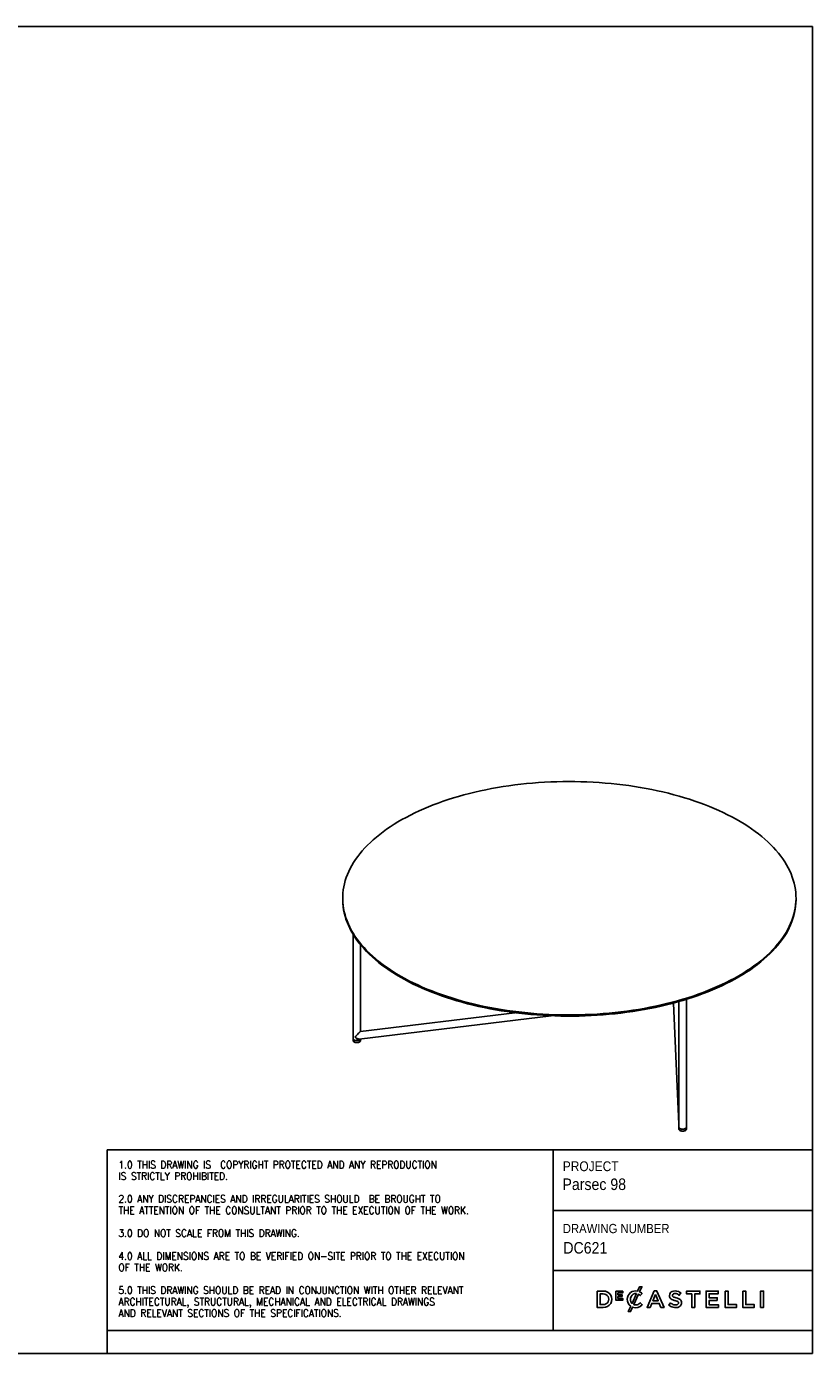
# Model space of a CAD drawing. Header units: millimetres. Extents: x 50 to 4150, y 50 to 2920.
# Tile 2 of 2: x 2451 to 4150, y 50 to 2920. Entities that reach past the tile are written whole.
import ezdxf

# ---------------------------------------------------------------- set-up
doc = ezdxf.new("R2010")
doc.units = ezdxf.units.MM
doc.header["$LTSCALE"] = 10
doc.linetypes.add('SLD-Solido', pattern=[0])
for name, color, linetype in [('CAMPITURE', 9, 'SLD-Solido'), ('NOTE', 3, 'SLD-Solido'), ('SCHIZZI', 9, 'Continuous')]:
    doc.layers.add(name, color=color, linetype=linetype)
doc.styles.add('SLDTEXTSTYLE0', font='GOTHIC.TTF', dxfattribs={"width": 0.913})
doc.styles.add('SLDTEXTSTYLE1', font='romans__.ttf', dxfattribs={"width": 0.893})

msp = doc.modelspace()

# ---------------------------------------------------------------- hatches: boundary and pattern name
at = {"layer": 'CAMPITURE', "true_color": 0xe1a900}
h = msp.add_hatch(dxfattribs=at)
h.set_pattern_fill('ANSI32', color=42, scale=10, angle=3e-322, style=0)
edge = h.paths.add_edge_path(flags=0)
edge.add_ellipse((2769.68, 1048.95), major_axis=(0, -7.01), ratio=0.9267409, start_angle=-22.29832, end_angle=201.8366, ccw=False)
edge.add_line((2767.22, 1042.46), (2766.65, 1040.96))
edge.add_ellipse((2769.68, 1048.95), major_axis=(0, -8.63), ratio=0.9267409, start_angle=337.70168, end_angle=561.83793)
edge.add_line((2766.71, 1056.96), (2767.27, 1055.46))

# ---------------------------------------------------------------- linework, layer by layer
for p, q in [((3134.47, 1034.58), (3134.47, 1032.01)), ((4114.47, 1032.01), (4114.47, 1034.58)), ((3156.8, 956.69), (3156.8, 730.71)), ((3172.8, 746.59), (3172.8, 934.16)), ((3849.89, 807.94), (3861.46, 545.88)), ((3861.46, 811.12), (3861.46, 546.44)), ((3877.46, 539.2), (3877.46, 815.88)), ((3169.82, 730.11), (3585.37, 780.45)), ((3506.72, 787.04), (3172.78, 746.59)), ((3172.58, 746.46), (3172.8, 746.56)), ((3156.8, 730.71), (3156.8, 726.42)), ((3172.8, 726.42), (3172.8, 730.47)), ((3861.51, 545.88), (3861.46, 545.9)), ((3861.46, 545.88), (3861.46, 539.2)), ((3861.46, 539.2), (3861.46, 534.91)), ((3877.46, 534.91), (3877.46, 539.2))]:
    msp.add_line(p, q)
at = {"flags": 128}
for points in [[(4057.83, 916.8), (4063.79, 922.81), (4069.44, 928.9), (4074.76, 935.07), (4079.77, 941.3), (4084.45, 947.61), (4088.8, 953.97), (4092.82, 960.39), (4096.5, 966.87), (4099.85, 973.39), (4102.85, 979.96), (4105.52, 986.56), (4107.84, 993.2), (4109.81, 999.87), (4111.44, 1006.57), (4112.72, 1013.29), (4113.65, 1020.02), (4114.23, 1026.76), (4114.46, 1033.5), (4114.35, 1040.25), (4113.88, 1046.99), (4113.06, 1053.73), (4111.89, 1060.45), (4110.37, 1067.15), (4108.51, 1073.83), (4106.3, 1080.48), (4103.74, 1087.1), (4100.85, 1093.68), (4097.61, 1100.21), (4094.03, 1106.71), (4090.12, 1113.15), (4085.88, 1119.53), (4081.3, 1125.85), (4076.4, 1132.11), (4071.18, 1138.3), (4065.64, 1144.41), (4059.78, 1150.45), (4053.61, 1156.4), (4047.13, 1162.26), (4040.35, 1168.04), (4033.28, 1173.72), (4025.91, 1179.3), (4018.26, 1184.77), (4010.32, 1190.14), (4002.11, 1195.4), (3993.62, 1200.54), (3984.88, 1205.56), (3975.87, 1210.46), (3966.62, 1215.24), (3957.12, 1219.89), (3947.38, 1224.4), (3937.42, 1228.78), (3927.22, 1233.02), (3916.82, 1237.12), (3906.2, 1241.07), (3895.38, 1244.87), (3884.37, 1248.53), (3873.17, 1252.03), (3861.79, 1255.38), (3850.25, 1258.57), (3838.54, 1261.59), (3826.68, 1264.46), (3814.68, 1267.16), (3802.54, 1269.7), (3790.27, 1272.07), (3777.88, 1274.26), (3765.39, 1276.29), (3752.79, 1278.15), (3740.1, 1279.82), (3727.33, 1281.33), (3714.49, 1282.66), (3701.58, 1283.81), (3688.61, 1284.78), (3675.61, 1285.57), (3662.56, 1286.19), (3649.49, 1286.62), (3636.39, 1286.88), (3623.29, 1286.95), (3610.19, 1286.85), (3597.11, 1286.56), (3584.04, 1286.09), (3571, 1285.45), (3557.99, 1284.62), (3545.04, 1283.61), (3532.14, 1282.43), (3519.31, 1281.07), (3506.55, 1279.54), (3493.88, 1277.83), (3481.3, 1275.94), (3468.82, 1273.88), (3456.46, 1271.65), (3444.21, 1269.26), (3432.1, 1266.69), (3420.12, 1263.96), (3408.29, 1261.06), (3396.61, 1258.01), (3385.09, 1254.79), (3373.75, 1251.41), (3362.58, 1247.88), (3351.6, 1244.2), (3340.82, 1240.37), (3330.24, 1236.39), (3319.87, 1232.27), (3309.72, 1228), (3299.79, 1223.6), (3290.1, 1219.06), (3280.64, 1214.39), (3271.43, 1209.59), (3262.47, 1204.67), (3253.77, 1199.62), (3245.34, 1194.46), (3237.18, 1189.18), (3229.29, 1183.8), (3221.69, 1178.3), (3214.37, 1172.7), (3207.35, 1167.01), (3200.62, 1161.22), (3194.2, 1155.34), (3188.09, 1149.37), (3182.28, 1143.32), (3176.8, 1137.19), (3171.63, 1130.99), (3166.79, 1124.72), (3162.27, 1118.39), (3158.09, 1111.99), (3154.24, 1105.54), (3150.72, 1099.05), (3147.55, 1092.5), (3144.71, 1085.91), (3142.22, 1079.29), (3140.07, 1072.63), (3138.27, 1065.95), (3136.81, 1059.24), (3135.71, 1052.52), (3134.95, 1045.78), (3134.55, 1039.04), (3134.49, 1032.29), (3134.78, 1025.55), (3135.43, 1018.81), (3136.42, 1012.08), (3137.76, 1005.37), (3139.45, 998.68), (3141.49, 992.01), (3143.87, 985.38), (3146.6, 978.78), (3149.67, 972.22), (3153.07, 965.7), (3156.82, 959.24), (3160.9, 952.82), (3165.31, 946.47), (3170.04, 940.18), (3175.11, 933.96), (3180.49, 927.8), (3186.19, 921.73), (3192.21, 915.74), (3198.53, 909.83), (3205.16, 904.01), (3212.09, 898.28), (3219.31, 892.65), (3226.82, 887.12), (3234.62, 881.7), (3242.69, 876.39), (3251.04, 871.19), (3259.65, 866.1), (3268.53, 861.14), (3277.66, 856.3), (3287.04, 851.59), (3296.66, 847.01), (3306.51, 842.56), (3316.59, 838.25), (3326.89, 834.08), (3337.41, 830.06), (3348.13, 826.18), (3359.04, 822.45), (3370.15, 818.87), (3381.44, 815.44), (3392.9, 812.18), (3404.52, 809.07), (3416.31, 806.12), (3428.24, 803.34), (3440.32, 800.72), (3452.52, 798.26), (3464.85, 795.98), (3477.29, 793.87), (3489.84, 791.93), (3502.48, 790.16), (3515.21, 788.57), (3528.02, 787.15), (3540.9, 785.91), (3553.84, 784.85), (3566.82, 783.97), (3579.85, 783.26), (3592.91, 782.74), (3606, 782.39), (3619.09, 782.23), (3632.2, 782.25), (3645.29, 782.44), (3658.37, 782.82), (3671.43, 783.38), (3684.45, 784.11), (3697.43, 785.03), (3710.36, 786.12), (3723.22, 787.39), (3736.02, 788.84), (3748.73, 790.47), (3761.36, 792.26), (3773.89, 794.24), (3786.31, 796.38), (3798.62, 798.69), (3810.8, 801.17), (3822.85, 803.82), (3834.76, 806.64), (3846.51, 809.61), (3858.11, 812.75), (3869.54, 816.05), (3880.8, 819.5), (3891.87, 823.11), (3902.75, 826.86), (3913.43, 830.77), (3923.91, 834.82), (3934.17, 839.02), (3944.21, 843.35), (3954.02, 847.82), (3963.6, 852.43), (3972.94, 857.16), (3982.02, 862.02), (3990.85, 867.01), (3999.42, 872.11), (4007.72, 877.33), (4015.74, 882.66), (4023.49, 888.11), (4030.95, 893.65), (4038.12, 899.3), (4044.99, 905.04), (4051.57, 910.88), (4057.83, 916.8)], [(3134.47, 1032.01), (3134.49, 1029.72), (3134.78, 1022.97), (3135.43, 1016.24), (3136.42, 1009.51), (3137.76, 1002.8), (3139.45, 996.1), (3141.49, 989.44), (3143.87, 982.8), (3146.6, 976.2), (3149.67, 969.64), (3153.07, 963.13), (3156.82, 956.66), (3160.9, 950.25), (3165.31, 943.9), (3170.04, 937.61), (3175.11, 931.38), (3180.49, 925.23), (3186.19, 919.16), (3192.21, 913.16), (3198.53, 907.25), (3205.16, 901.43), (3212.09, 895.71), (3219.31, 890.08), (3226.82, 884.55), (3234.62, 879.13), (3242.69, 873.81), (3251.04, 868.61), (3259.65, 863.53), (3268.53, 858.57), (3277.66, 853.73), (3287.04, 849.02), (3296.66, 844.44), (3306.51, 839.99), (3316.59, 835.68), (3326.89, 831.51), (3337.41, 827.49), (3348.13, 823.61), (3359.04, 819.88), (3370.15, 816.3), (3381.44, 812.87), (3392.9, 809.61), (3404.52, 806.5), (3416.31, 803.55), (3428.24, 800.76), (3440.32, 798.14), (3452.52, 795.69), (3464.85, 793.41), (3477.29, 791.3), (3489.84, 789.36), (3502.48, 787.59), (3515.21, 786), (3528.02, 784.58), (3540.9, 783.34), (3553.84, 782.28), (3566.82, 781.4), (3579.85, 780.69), (3592.91, 780.17), (3606, 779.82), (3619.09, 779.66), (3632.2, 779.68), (3645.29, 779.87), (3658.37, 780.25), (3671.43, 780.81), (3684.45, 781.54), (3697.43, 782.46), (3710.36, 783.55), (3723.22, 784.82), (3736.02, 786.27), (3748.73, 787.89), (3761.36, 789.69), (3773.89, 791.66), (3786.31, 793.81), (3798.62, 796.12), (3810.8, 798.6), (3822.85, 801.25), (3834.76, 804.07), (3846.51, 807.04), (3858.11, 810.18), (3869.54, 813.48), (3880.8, 816.93), (3891.87, 820.54), (3902.75, 824.29), (3913.43, 828.2), (3923.91, 832.25), (3934.17, 836.44), (3944.21, 840.78), (3954.02, 845.25), (3963.6, 849.85), (3972.94, 854.59), (3982.02, 859.45), (3990.85, 864.43), (3999.42, 869.54), (4007.72, 874.76), (4015.74, 880.09), (4023.49, 885.53), (4030.95, 891.08), (4038.12, 896.73), (4044.99, 902.47), (4051.57, 908.31), (4057.83, 914.23)], [(4057.83, 914.23), (4063.79, 920.24), (4069.44, 926.33), (4074.76, 932.5), (4079.77, 938.73), (4084.45, 945.03), (4088.8, 951.4), (4092.82, 957.82), (4096.5, 964.3), (4099.85, 970.82), (4102.85, 977.39), (4105.52, 983.99), (4107.84, 990.63), (4109.81, 997.3), (4111.44, 1004), (4112.72, 1010.71), (4113.65, 1017.44), (4114.23, 1024.18), (4114.46, 1030.93), (4114.47, 1032.01)], [(3156.8, 730.71), (3156.82, 730.43), (3157.12, 729.55), (3157.79, 728.73), (3158.78, 728), (3160.05, 727.39), (3161.54, 726.94), (3163.19, 726.67), (3164.91, 726.59), (3166.63, 726.7), (3168.26, 726.99), (3169.73, 727.46), (3170.97, 728.08), (3171.92, 728.83)], [(3172.79, 730.47), (3172.7, 730.05), (3172.24, 729.19), (3171.43, 728.4), (3170.32, 727.72), (3168.94, 727.18), (3167.37, 726.8), (3165.68, 726.61), (3163.95, 726.61), (3162.26, 726.8), (3160.69, 727.17), (3159.31, 727.71), (3158.19, 728.39), (3157.38, 729.17), (3156.91, 730.03), (3156.8, 730.71)], [(3156.8, 726.42), (3156.82, 726.14), (3157.12, 725.26), (3157.79, 724.44), (3158.78, 723.71), (3160.05, 723.11), (3161.54, 722.66), (3163.19, 722.38), (3164.91, 722.3), (3166.63, 722.41), (3168.26, 722.71), (3169.73, 723.18), (3170.97, 723.8), (3171.92, 724.54)], [(3171.92, 728.83), (3172.54, 729.66), (3172.79, 730.47)], [(3861.46, 539.2), (3861.47, 538.97), (3861.75, 538.09), (3862.4, 537.26), (3863.37, 536.52), (3864.63, 535.91), (3866.11, 535.45), (3867.75, 535.17), (3869.47, 535.08), (3871.19, 535.17), (3872.83, 535.46), (3874.31, 535.92), (3875.56, 536.54), (3876.53, 537.27)], [(3877.46, 539.2), (3877.35, 538.54), (3876.89, 537.68), (3876.09, 536.89), (3874.97, 536.21), (3873.59, 535.67), (3872.03, 535.29), (3870.34, 535.1), (3868.61, 535.1), (3866.92, 535.29), (3865.35, 535.66), (3863.97, 536.2), (3862.84, 536.88), (3862.03, 537.66), (3861.56, 538.52), (3861.46, 539.2)], [(3861.46, 534.91), (3861.47, 534.68), (3861.75, 533.8), (3862.4, 532.97), (3863.37, 532.24), (3864.63, 531.63), (3866.11, 531.17), (3867.75, 530.88), (3869.47, 530.79), (3871.19, 530.89), (3872.83, 531.17), (3874.31, 531.64), (3875.56, 532.25), (3876.53, 532.99)]]:
    msp.add_lwpolyline(points, dxfattribs=at)
for centre, radius, start, end in [((3170.21, 726.49), 2.59, 311.29512, 358.4944), ((3874.83, 539.27), 2.62, 310.32523, 358.31287), ((3874.83, 534.99), 2.62, 310.32523, 358.31287)]:
    msp.add_arc(centre, radius, start, end)
for centre, major_axis, ratio, start_param, end_param in [((3164.8, 737.56), (7.99, 9.02), 0.0347133, 0.0391519, 2.017195), ((3164.8, 737.56), (7.22, -6.39), 0.5400952, 4.6732371, 5.1268325), ((3164.8, 737.56), (7.22, -6.39), 0.5400952, 4.6732371, 5.8367866), ((3869.46, 546.05), (-0.32, 14.3), 0.5591439, 1.5313823, 1.5694305), ((3869.46, 546.05), (8, 0.18), 0.0619447, 3.1021786, 3.1429585)]:
    msp.add_ellipse(centre, major_axis=major_axis, ratio=ratio, start_param=start_param, end_param=end_param)
for points, knots in [([(3171.88, 745.82), (3171.91, 745.85), (3171.98, 745.92), (3172.07, 746.01), (3172.16, 746.09), (3172.25, 746.17), (3172.32, 746.24), (3172.4, 746.31), (3172.46, 746.37), (3172.53, 746.42), (3172.56, 746.45), (3172.58, 746.46)], [0, 0, 0, 0, 0.1082479, 0.2168026, 0.3258441, 0.43555, 0.5460948, 0.6576489, 0.7703783, 0.8844435, 1, 1, 1, 1]), ([(3161.07, 733.92), (3161.12, 733.98), (3161.22, 734.09), (3161.41, 734.31), (3161.73, 734.69), (3162.22, 735.26), (3162.82, 735.95), (3163.44, 736.65), (3164.06, 737.36), (3164.59, 737.96), (3165.01, 738.43), (3165.33, 738.79), (3165.64, 739.14), (3165.85, 739.37), (3165.96, 739.49)], [0, 0, 0, 0, 0.0381241, 0.0653534, 0.1306361, 0.2607064, 0.3896698, 0.5169895, 0.6421498, 0.7646623, 0.8254822, 0.8840851, 0.9430703, 1, 1, 1, 1]), ([(3168.31, 730.23), (3167.83, 730.27), (3166.61, 730.39), (3165.33, 731.03), (3164.55, 731.42)], [0, 0, 0, 0, 0.3916757, 1, 1, 1, 1]), ([(3165.96, 739.49), (3166.04, 739.58), (3166.21, 739.76), (3166.45, 740.04), (3166.7, 740.31), (3166.94, 740.57), (3167.17, 740.83), (3167.4, 741.08), (3167.67, 741.38), (3167.98, 741.71), (3168.32, 742.09), (3168.65, 742.45), (3168.98, 742.8), (3169.19, 743.02), (3169.29, 743.13)], [0, 0, 0, 0, 0.0786549, 0.155347, 0.2300882, 0.3028917, 0.3737717, 0.4427434, 0.5098234, 0.615585, 0.7173805, 0.8153069, 0.9094726, 1, 1, 1, 1]), ([(3169.29, 743.13), (3169.36, 743.21), (3169.49, 743.35), (3169.68, 743.56), (3169.87, 743.76), (3170.06, 743.95), (3170.24, 744.14), (3170.41, 744.32), (3170.58, 744.5), (3170.69, 744.61), (3170.74, 744.67)], [0, 0, 0, 0, 0.1346517, 0.266304, 0.3950679, 0.5210621, 0.6444132, 0.7652561, 0.8837342, 1, 1, 1, 1]), ([(3170.74, 744.67), (3170.79, 744.72), (3170.89, 744.82), (3171.03, 744.97), (3171.17, 745.11), (3171.3, 745.24), (3171.42, 745.37), (3171.55, 745.49), (3171.66, 745.61), (3171.77, 745.72), (3171.84, 745.79), (3171.88, 745.82)], [0, 0, 0, 0, 0.1155565, 0.2296217, 0.3423511, 0.4539052, 0.56445, 0.6741559, 0.7831974, 0.8917521, 1, 1, 1, 1])]:
    msp.add_open_spline(points, degree=3, knots=knots)
at = {"layer": 'SCHIZZI', "color": 7, "true_color": 0xffffff}
for p, q in [((3589.74, 490.24), (3589.74, 100)), ((3589.74, 359.44), (4149.97, 359.44)), ((3589.74, 229.79), (4149.99, 229.79)), ((3781.78, 179.89), (3781.66, 180)), ((3749.72, 167.1), (3749.72, 167.17)), ((3781.91, 155.29), (3782.03, 155.41)), ((2625.56, 100), (2625.56, 50))]:
    msp.add_line(p, q, dxfattribs=at)
for points in [[(4150, 50), (4149.8, 2920), (50, 2920), (50, 50)], [(3738.49, 173.02), (3738.49, 176.85), (3729.28, 176.85), (3729.28, 180.81), (3739.75, 180.81), (3739.75, 184.64), (3725.01, 184.64), (3725.01, 165.09), (3739.89, 165.09), (3739.89, 168.92), (3729.28, 168.92), (3729.28, 173.02)], [(3807.93, 185.13), (3792.43, 149.65), (3799.09, 149.65), (3802.68, 158.07), (3818.94, 158.07), (3822.47, 149.65), (3829.33, 149.65), (3813.88, 185.02), (3813.84, 185.13)], [(3810.78, 177.19), (3816.55, 163.86), (3805.07, 163.86)], [(3888.99, 178.85), (3888.99, 149.65), (3895.52, 149.65), (3895.52, 178.85), (3906.58, 178.85), (3906.58, 184.88), (3877.93, 184.88), (3877.93, 178.85)], [(3944.15, 164.5), (3944.15, 170.33), (3926.66, 170.33), (3926.66, 179.05), (3946.39, 179.05), (3946.39, 184.88), (3920.18, 184.88), (3920.18, 149.65), (3946.64, 149.65), (3946.64, 155.48), (3926.66, 155.48), (3926.66, 164.5)], [(3961.04, 184.88), (3961.04, 149.65), (3985.85, 149.65), (3985.85, 155.58), (3967.52, 155.58), (3967.52, 184.88)], [(3999.36, 184.88), (3999.36, 149.65), (4024.17, 149.65), (4024.17, 155.58), (4005.83, 155.58), (4005.83, 184.88)], [(4038.02, 149.65), (4044.5, 149.65), (4044.5, 184.88), (4038.02, 184.88)]]:
    msp.add_lwpolyline(points, close=True, dxfattribs=at)
msp.add_lwpolyline([(4149.99, 100), (2625.56, 100), (2625.56, 490.24), (4149.97, 490.24)], dxfattribs=at)
for points in [[(3684.52, 184.88), (3684.52, 149.65), (3697.7, 149.65, 1.0555946), (3697.7, 184.88)], [(3697.7, 155.58, 1.0217676), (3697.7, 178.95), (3691, 178.95), (3691, 155.58)], [(3757.14, 152.3, -0.2366566), (3749.72, 167.1, -0.4912249), (3772.09, 184.93), (3776.33, 194.24), (3781.21, 194.24), (3776.36, 183.59, -0.086931), (3781.78, 179.89), (3777.61, 175.09, 0.0663381), (3773.73, 177.98), (3763.65, 155.84, 0.1655168), (3771.21, 155.46, 0.1312269), (3777.85, 159.64), (3782.03, 155.41, -0.3118527), (3761.09, 150.21), (3756.76, 140.72), (3751.87, 140.72)], [(3769.48, 179.38, 0.3275059), (3757.89, 173.39, 0.3064575), (3759.91, 158.38)], [(3841.33, 178.28, 0.1311188), (3841.06, 172.43, 0.1847876), (3843.9, 167.85, 0.0813504), (3847.88, 165.73, 0.0253736), (3850.93, 164.77, -0.009562), (3851.55, 164.6, 0.0143707), (3852.69, 164.33, -0.0350168), (3856.62, 163.23, -0.0561266), (3858.77, 162.22, -0.1416688), (3860.11, 160.81, -0.1598738), (3860.33, 158.18, -0.1633528), (3859.14, 156.27, -0.144581), (3855.67, 154.93, -0.1006576), (3850.07, 155.5, -0.1170031), (3843.39, 159.46), (3839.48, 154.81, 0.1231981), (3848.68, 149.87, 0.0728853), (3855.17, 149.2, 0.1248), (3862.18, 151.17, 0.1648919), (3866.05, 155.56, 0.1911522), (3866.04, 164.08, 0.1722296), (3861.31, 168.29, 0.058826), (3855.49, 170.25, -0.0294775), (3851.02, 171.54, -0.0881481), (3848.42, 172.89, -0.1640119), (3847.32, 174.66, -0.2055022), (3847.85, 177.7, -0.1823737), (3851.02, 179.51, -0.0938067), (3855.34, 179.38, -0.1104678), (3862.14, 176.04), (3865.63, 180.96, 0.0810841), (3859.36, 184.34, 0.0784937), (3852.85, 185.32, 0.1100768), (3846.51, 183.96, 0.2034911)]]:
    msp.add_lwpolyline(points, format="xyb", close=True, dxfattribs=at)

# ---------------------------------------------------------------- texts
at = {"layer": 'NOTE', "color": 7, "true_color": 0xffffff, "attachment_point": 1}
for s, insert, char_height, style in [('1.0 THIS DRAWING IS  COPYRIGHT PROTECTED AND ANY REPRODUCTION', (2649.67, 466.31), 16, 'SLDTEXTSTYLE1'), ('PROJECT', (3610.25, 465.49), 21.167, 'SLDTEXTSTYLE0'), ('IS STRICTLY PROHIBITED.', (2649.67, 441.61), 16, 'SLDTEXTSTYLE1'), ('Parsec 98', (3609.59, 428.48), 25, 'SLDTEXTSTYLE0'), ('2.0 ANY DISCREPANCIES AND IRREGULARITIES SHOULD  BE BROUGHT TO ', (2649.67, 392.23), 16, 'SLDTEXTSTYLE1'), ('THE ATTENTION OF THE CONSULTANT PRIOR TO THE EXECUTION OF THE WORK.', (2649.67, 367.53), 16, 'SLDTEXTSTYLE1'), ('3.0 DO NOT SCALE FROM THIS DRAWING.', (2649.67, 318.14), 16, 'SLDTEXTSTYLE1'), ('DRAWING NUMBER', (3610.25, 330.2), 20, 'SLDTEXTSTYLE0'), (' DC621', (3602.95, 291), 25, 'SLDTEXTSTYLE0'), ('4.0 ALL DIMENSIONS ARE TO BE VERIFIED ON-SITE PRIOR TO THE EXECUTION ', (2649.67, 268.75), 16, 'SLDTEXTSTYLE1'), ('OF THE WORK.', (2649.67, 244.06), 16, 'SLDTEXTSTYLE1'), ('5.0 THIS DRAWING SHOULD BE READ IN CONJUNCTION WITH OTHER RELEVANT ', (2649.67, 194.67), 16, 'SLDTEXTSTYLE1'), ('ARCHITECTURAL, STRUCTURAL, MECHANICAL AND ELECTRICAL DRAWINGS ', (2649.67, 169.98), 16, 'SLDTEXTSTYLE1'), ('AND RELEVANT SECTIONS OF THE SPECIFICATIONS.', (2649.67, 145.28), 16, 'SLDTEXTSTYLE1')]:
    msp.add_mtext(s, dxfattribs=dict(at, insert=insert, char_height=char_height, style=style))

doc.saveas('drawing.dxf')
